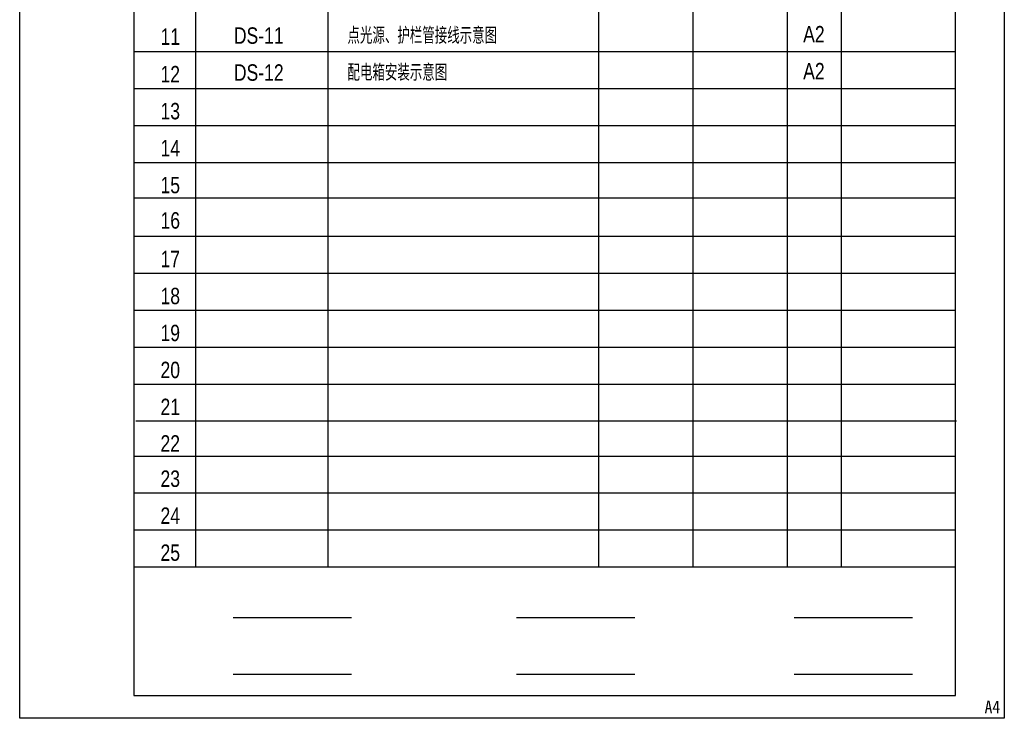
# Model space of a CAD drawing. Extents: x 39508475 to 39522402, y 3783947 to 3795549.
# Tile 5 of 256: x 39510609 to 39510819, y 3792379 to 3792528. Entities that reach past the tile are written whole.
import ezdxf
from ezdxf.enums import TextEntityAlignment as Align

# ---------------------------------------------------------------- set-up
doc = ezdxf.new("R2010")
doc.units = 0
doc.layers.get('0').update_dxf_attribs({"linetype": 'CONTINUOUS'})
doc.layers.add('.文字', color=7, linetype='CONTINUOUS', lineweight=18)
doc.styles.add('BZHZ', font='bzxw.shx', dxfattribs={"width": 0.8, "bigfont": 'bzhz.shx'})
doc.styles.add('城建-黑体', font='simhei.ttf', dxfattribs={"width": 0.7})

msp = doc.modelspace()

# ---------------------------------------------------------------- linework, layer by layer
at = {"color": 0}
for p, q in [((39510633.63895, 3792671.05548), (39510633.63895, 3792383.79006)), ((39510808.86015, 3792383.79006), (39510808.86015, 3792671.05548)), ((39510646.89938, 3792411.20878), (39510646.89938, 3792627.8166)), ((39510675.12383, 3792411.20878), (39510675.12383, 3792627.98621)), ((39510732.80584, 3792411.20878), (39510732.80584, 3792627.98032)), ((39510773.03739, 3792411.20878), (39510773.03739, 3792627.81659)), ((39510784.54662, 3792411.20878), (39510784.54662, 3792627.98621)), ((39510752.91585, 3792411.20878), (39510752.91585, 3792619.64742)), ((39510633.81406, 3792521.14352), (39510808.78303, 3792521.14352)), ((39510633.81406, 3792513.25856), (39510808.78303, 3792513.25856)), ((39510633.81406, 3792505.37361), (39510808.78303, 3792505.37361)), ((39510633.81406, 3792497.48865), (39510808.78303, 3792497.48865)), ((39510633.81406, 3792489.94441), (39510808.78303, 3792489.94441)), ((39510633.81406, 3792481.71875), (39510808.78303, 3792481.71875)), ((39510633.81406, 3792473.83379), (39510808.78303, 3792473.83379)), ((39510633.81406, 3792465.94884), (39510808.78303, 3792465.94884)), ((39510633.81406, 3792458.06388), (39510808.78303, 3792458.06388)), ((39510633.81406, 3792450.17893), (39510808.78303, 3792450.17893)), ((39510634.1031, 3792442.38855), (39510809.07206, 3792442.38855)), ((39510633.81406, 3792434.86364), (39510808.78303, 3792434.86364)), ((39510633.81406, 3792426.97869), (39510808.78303, 3792426.97869)), ((39510633.81406, 3792419.09373), (39510808.78303, 3792419.09373)), ((39510633.81406, 3792411.20878), (39510808.78303, 3792411.20878)), ((39510654.80882, 3792400.42219), (39510680.04667, 3792400.42219)), ((39510715.28769, 3792400.42219), (39510740.52555, 3792400.42219)), ((39510774.46297, 3792400.42219), (39510799.70082, 3792400.42219)), ((39510654.80882, 3792388.33497), (39510680.04667, 3792388.33497)), ((39510715.28769, 3792388.33497), (39510740.52555, 3792388.33497)), ((39510774.46297, 3792388.33497), (39510799.70082, 3792388.33497)), ((39510633.63895, 3792383.79006), (39510808.86015, 3792383.79006))]:
    msp.add_line(p, q, dxfattribs=at)
msp.add_lwpolyline([(39510609.30267, 3792378.92274), (39510609.30267, 3792675.92274), (39510819.30267, 3792675.92274), (39510819.30267, 3792378.92274)], close=True, dxfattribs=at)

# ---------------------------------------------------------------- texts
at = {"layer": '.文字', "color": 7, "linetype": 'ByBlock', "style": 'BZHZ', "width": 0.8}
for s, p in [('点光源、护栏管接线示意图', (39510679.2091, 3792524.53176)), ('配电箱安装示意图', (39510679.2091, 3792516.6468))]:
    msp.add_text(s, height=3.5, dxfattribs=at).set_placement(p, align=Align.MIDDLE_LEFT)
at = {"layer": '.文字', "color": 7, "linetype": 'Continuous', "style": 'BZHZ', "width": 0.8}
for p in [(39510778.69068, 3792524.83048), (39510778.69068, 3792516.94553)]:
    msp.add_text('A2', height=3.5, dxfattribs=at).set_placement(p, align=Align.MIDDLE_CENTER)
at = {"layer": '.文字', "linetype": 'Continuous', "style": 'BZHZ', "width": 0.8}
for s, p in [('11', (39510641.41638, 3792524.30609)), ('12', (39510641.41638, 3792516.30609)), ('13', (39510641.41638, 3792508.42114)), ('14', (39510641.41638, 3792500.53619)), ('15', (39510641.41638, 3792492.65123)), ('16', (39510641.41638, 3792485.10698)), ('17', (39510641.41638, 3792476.88132)), ('18', (39510641.41638, 3792468.99637)), ('19', (39510641.41638, 3792461.11141)), ('20', (39510641.41638, 3792453.22646)), ('21', (39510641.41638, 3792445.34151)), ('22', (39510641.41638, 3792437.55112)), ('23', (39510641.41638, 3792430.02622)), ('24', (39510641.41638, 3792422.14126)), ('25', (39510641.41638, 3792414.25631))]:
    msp.add_text(s, height=3.5, dxfattribs=at).set_placement(p, align=Align.MIDDLE_CENTER)
at = {"layer": '.文字', "color": 7, "linetype": 'Continuous', "style": 'BZHZ', "width": 0.8}
for s, p in [('DS-11', (39510654.9853, 3792524.53619)), ('DS-12', (39510654.9853, 3792516.65123))]:
    msp.add_text(s, height=3.5, dxfattribs=at).set_placement(p, align=Align.MIDDLE_LEFT)
at = {"color": 0, "style": '城建-黑体', "width": 0.9}
msp.add_text('A4', height=2.699999, dxfattribs=at).set_placement((39510815.10136, 3792380.00564))

doc.saveas('drawing.dxf')
